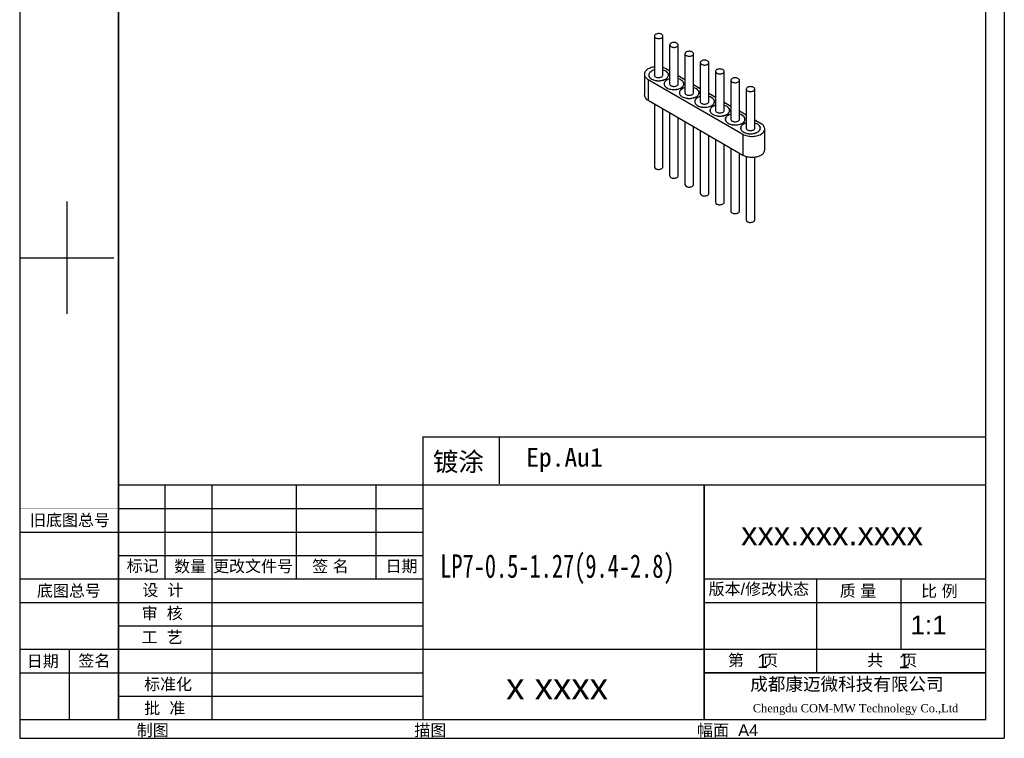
# Model space of a CAD drawing. Header units: inches. Extents: x 7 to 64.8, y 3.2 to 84.9.
# Tile 1 of 2: x 7 to 64.8, y 3.2 to 45.3. Entities that reach past the tile are written whole.
import ezdxf

# ---------------------------------------------------------------- set-up
doc = ezdxf.new("R2010")
doc.units = ezdxf.units.IN
doc.header["$MEASUREMENT"] = 0
doc.layers.add('图框层', color=1, linetype='Continuous')
doc.layers.add('零件外形图层', color=7, linetype='Continuous', lineweight=30)
doc.styles.add('SLDTEXTSTYLE6', font='txt', dxfattribs={"width": 0.7})
doc.styles.get("Standard").update_dxf_attribs({"font": 'arial.ttf'})
doc.styles.add('STYLE1', font='txt', dxfattribs={"height": 4})

msp = doc.modelspace()

# ---------------------------------------------------------------- linework, layer by layer
at = {"layer": '图框层', "color": 1}
for p, q in [((7.045, 84.857), (7.045, 3.182)), ((64.795, 84.857), (64.795, 3.182)), ((12.82, 83.757), (12.82, 4.282)), ((64.795, 57.633), (64.795, 3.182)), ((9.795, 34.67), (9.795, 28.07)), ((7.045, 31.37), (12.545, 31.37)), ((35.157, 20.851), (35.157, 18.101)), ((12.82, 18.032), (12.82, 4.282)), ((63.695, 18.032), (12.82, 18.032)), ((15.57, 12.532), (15.57, 18.032)), ((18.32, 4.282), (18.32, 18.032)), ((23.27, 12.532), (23.27, 18.032)), ((27.945, 12.532), (27.945, 18.032)), ((30.695, 4.282), (30.695, 18.032)), ((47.195, 4.282), (47.195, 18.032)), ((12.82, 4.832), (12.82, 17.207)), ((12.82, 16.657), (30.695, 16.657)), ((7.045, 15.282), (12.82, 15.282)), ((12.82, 15.282), (30.695, 15.282)), ((12.82, 13.907), (30.695, 13.907)), ((7.045, 12.532), (12.82, 12.532)), ((13.37, 12.532), (30.695, 12.532)), ((47.195, 12.532), (63.695, 12.532)), ((53.795, 7.032), (53.795, 12.532)), ((58.745, 8.407), (58.745, 12.532)), ((7.045, 11.157), (12.82, 11.157)), ((12.82, 11.157), (30.695, 11.157)), ((47.195, 11.157), (63.695, 11.157)), ((12.82, 9.782), (30.695, 9.782)), ((7.045, 8.407), (12.82, 8.407)), ((9.933, 8.407), (9.933, 4.282)), ((12.82, 8.407), (63.695, 8.407)), ((7.045, 7.032), (12.82, 7.032)), ((12.82, 7.032), (30.695, 7.032)), ((47.195, 7.032), (63.695, 7.032)), ((12.82, 5.657), (30.695, 5.657)), ((7.045, 4.282), (63.695, 4.282)), ((7.045, 3.182), (64.795, 3.182)), ((7.045, 3.182), (64.795, 3.182))]:
    msp.add_line(p, q, dxfattribs=at)
for points, const_width in [([(12.82, 83.757), (12.82, 4.282), (63.695, 4.282), (63.695, 83.757), (12.82, 83.757)], 0.0825), ([(30.695, 18.032), (30.695, 20.851), (63.695, 20.851)], 0.0825), ([(47.195, 18.032), (47.195, 4.282)], 0.0825), ([(7.045, 16.657), (12.82, 16.657)], 0.0275), ([(12.82, 12.532), (30.695, 12.532)], 0.0825), ([(47.195, 12.532), (63.695, 12.532)], 0.0825), ([(47.195, 7.032), (63.695, 7.032)], 0.0825)]:
    msp.add_lwpolyline(points, dxfattribs=dict(at, const_width=const_width))
at = {"layer": '图框层', "color": 1, "const_width": 0.0825}
msp.add_lwpolyline([(12.82, 83.757), (63.695, 83.757), (63.695, 4.282), (12.82, 4.282), (12.82, 83.757)], close=True, dxfattribs=at)
at = {"layer": '零件外形图层', "linetype": 'Continuous', "lineweight": 30}
for p, q in [((44.265, 44.37), (44.265, 42.055)), ((44.765, 42.055), (44.765, 44.37)), ((45.163, 43.852), (45.163, 41.536)), ((45.663, 41.536), (45.663, 43.852)), ((46.061, 43.333), (46.061, 41.018)), ((46.561, 41.018), (46.561, 43.333)), ((46.959, 42.815), (46.959, 40.5)), ((47.459, 40.5), (47.459, 42.815)), ((45.163, 42.322), (44.957, 42.441)), ((47.857, 42.297), (47.857, 39.981)), ((48.357, 39.981), (48.357, 42.297)), ((43.677, 42.135), (43.677, 40.91)), ((43.897, 41.829), (49.461, 38.616)), ((43.897, 41.829), (43.897, 40.604)), ((43.94, 42.084), (43.94, 42.04)), ((45.09, 42.04), (45.09, 42.084)), ((46.061, 41.804), (45.663, 42.033)), ((48.755, 41.778), (48.755, 39.463)), ((49.255, 39.463), (49.255, 41.778)), ((44.838, 41.565), (44.838, 41.522)), ((45.736, 41.047), (45.736, 41.003)), ((45.988, 41.522), (45.988, 41.565)), ((46.959, 41.285), (46.561, 41.515)), ((46.886, 41.003), (46.886, 41.047)), ((49.653, 41.26), (49.653, 38.944)), ((50.153, 38.944), (50.153, 41.26)), ((43.897, 40.604), (49.461, 37.391)), ((46.634, 40.529), (46.634, 40.485)), ((47.857, 40.767), (47.459, 40.997)), ((47.784, 40.485), (47.784, 40.529)), ((48.755, 40.248), (48.357, 40.478)), ((44.265, 40.391), (44.265, 36.695)), ((44.765, 36.695), (44.765, 40.102)), ((45.163, 39.873), (45.163, 36.176)), ((47.532, 40.01), (47.532, 39.966)), ((48.682, 39.966), (48.682, 40.01)), ((49.653, 39.73), (49.255, 39.96)), ((45.663, 36.176), (45.663, 39.584)), ((46.061, 39.354), (46.061, 35.658)), ((48.43, 39.492), (48.43, 39.448)), ((49.58, 39.448), (49.58, 39.492)), ((50.522, 39.228), (50.153, 39.441)), ((46.561, 35.658), (46.561, 39.066)), ((46.959, 38.836), (46.959, 35.139)), ((49.328, 38.973), (49.328, 38.929)), ((50.478, 38.929), (50.478, 38.973)), ((50.742, 37.698), (50.742, 38.922)), ((47.459, 35.139), (47.459, 38.547)), ((47.857, 38.317), (47.857, 34.621)), ((49.461, 38.616), (49.461, 37.391)), ((48.357, 34.621), (48.357, 38.029)), ((48.755, 37.799), (48.755, 34.103)), ((49.255, 34.103), (49.255, 37.51)), ((49.653, 37.311), (49.653, 33.584)), ((50.153, 33.584), (50.153, 37.275))]:
    msp.add_line(p, q, dxfattribs=at)
at = {"layer": '零件外形图层', "linetype": 'Continuous', "lineweight": 30, "flags": 128}
for points in [[(44.338, 44.268), (44.373, 44.252), (44.412, 44.239), (44.454, 44.23), (44.498, 44.226), (44.543, 44.227), (44.587, 44.232), (44.629, 44.242), (44.667, 44.255), (44.7, 44.273), (44.727, 44.293), (44.747, 44.316), (44.76, 44.341), (44.765, 44.367), (44.762, 44.393), (44.751, 44.418), (44.733, 44.441), (44.707, 44.463), (44.675, 44.481), (44.639, 44.496), (44.598, 44.506), (44.554, 44.513), (44.51, 44.514), (44.465, 44.512), (44.422, 44.504), (44.382, 44.492), (44.347, 44.477), (44.316, 44.458), (44.292, 44.436), (44.276, 44.412), (44.267, 44.386), (44.266, 44.36), (44.273, 44.335), (44.288, 44.311), (44.31, 44.288), (44.338, 44.268)], [(45.236, 43.75), (45.271, 43.733), (45.31, 43.72), (45.352, 43.712), (45.396, 43.708), (45.441, 43.708), (45.485, 43.714), (45.527, 43.723), (45.565, 43.737), (45.598, 43.754), (45.625, 43.775), (45.645, 43.798), (45.658, 43.823), (45.663, 43.849), (45.66, 43.874), (45.649, 43.899), (45.631, 43.923), (45.605, 43.944), (45.573, 43.963), (45.537, 43.977), (45.496, 43.988), (45.452, 43.994), (45.408, 43.996), (45.363, 43.993), (45.32, 43.986), (45.28, 43.974), (45.245, 43.958), (45.214, 43.939), (45.191, 43.917), (45.174, 43.893), (45.165, 43.868), (45.164, 43.842), (45.171, 43.817), (45.186, 43.792), (45.208, 43.77), (45.236, 43.75)], [(46.135, 43.231), (46.169, 43.215), (46.208, 43.202), (46.25, 43.193), (46.294, 43.189), (46.339, 43.19), (46.383, 43.195), (46.425, 43.205), (46.463, 43.219), (46.496, 43.236), (46.523, 43.257), (46.543, 43.28), (46.556, 43.304), (46.561, 43.33), (46.558, 43.356), (46.547, 43.381), (46.529, 43.405), (46.503, 43.426), (46.472, 43.444), (46.435, 43.459), (46.394, 43.47), (46.35, 43.476), (46.306, 43.478), (46.261, 43.475), (46.218, 43.467), (46.178, 43.456), (46.143, 43.44), (46.112, 43.421), (46.089, 43.399), (46.072, 43.375), (46.063, 43.35), (46.062, 43.324), (46.069, 43.298), (46.084, 43.274), (46.106, 43.251), (46.135, 43.231)], [(47.033, 42.713), (47.067, 42.696), (47.106, 42.684), (47.148, 42.675), (47.193, 42.671), (47.237, 42.672), (47.281, 42.677), (47.323, 42.686), (47.361, 42.7), (47.394, 42.718), (47.421, 42.738), (47.441, 42.761), (47.454, 42.786), (47.459, 42.812), (47.456, 42.838), (47.445, 42.863), (47.427, 42.886), (47.401, 42.907), (47.37, 42.926), (47.333, 42.94), (47.292, 42.951), (47.248, 42.957), (47.204, 42.959), (47.159, 42.956), (47.116, 42.949), (47.076, 42.937), (47.041, 42.921), (47.01, 42.902), (46.987, 42.88), (46.97, 42.856), (46.961, 42.831), (46.96, 42.805), (46.967, 42.78), (46.982, 42.755), (47.004, 42.733), (47.033, 42.713)], [(44.265, 42.558), (44.233, 42.553), (44.158, 42.539), (44.086, 42.521), (44.018, 42.498), (43.955, 42.471), (43.897, 42.441), (43.844, 42.407), (43.798, 42.371), (43.759, 42.331), (43.727, 42.29), (43.702, 42.247), (43.686, 42.203), (43.678, 42.158), (43.678, 42.112), (43.686, 42.067), (43.702, 42.023), (43.727, 41.98), (43.759, 41.938), (43.798, 41.899), (43.844, 41.862), (43.897, 41.829)], [(44.265, 42.386), (44.258, 42.384), (44.198, 42.364), (44.143, 42.341), (44.093, 42.314), (44.049, 42.283), (44.012, 42.25), (43.981, 42.214), (43.958, 42.177), (43.943, 42.138), (43.936, 42.099), (43.937, 42.059), (43.946, 42.02), (43.963, 41.981), (43.988, 41.944), (44.02, 41.909), (44.059, 41.877), (44.105, 41.847)], [(44.265, 42.383), (44.26, 42.381), (44.201, 42.362), (44.146, 42.339), (44.097, 42.312), (44.053, 42.281), (44.016, 42.248), (43.986, 42.213), (43.963, 42.176), (43.948, 42.138), (43.941, 42.099), (43.942, 42.059), (43.951, 42.02), (43.968, 41.982), (43.993, 41.946), (44.025, 41.911), (44.063, 41.879), (44.109, 41.849)], [(44.105, 41.847), (44.157, 41.821), (44.213, 41.798), (44.274, 41.78), (44.338, 41.765), (44.404, 41.755), (44.472, 41.75), (44.541, 41.749), (44.609, 41.753), (44.676, 41.762), (44.741, 41.775), (44.803, 41.793), (44.86, 41.815), (44.913, 41.84), (44.96, 41.869), (45.001, 41.901), (45.035, 41.935), (45.062, 41.972), (45.081, 42.01), (45.092, 42.049), (45.095, 42.089), (45.09, 42.128), (45.077, 42.167), (45.056, 42.205), (45.027, 42.241), (44.991, 42.275), (44.949, 42.306), (44.9, 42.334), (44.846, 42.359), (44.788, 42.379), (44.765, 42.386)], [(44.109, 41.849), (44.16, 41.823), (44.216, 41.801), (44.276, 41.782), (44.339, 41.768), (44.405, 41.758), (44.473, 41.753), (44.541, 41.752), (44.609, 41.756), (44.675, 41.765), (44.739, 41.778), (44.8, 41.796), (44.857, 41.817), (44.91, 41.842), (44.956, 41.871), (44.997, 41.903), (45.031, 41.937), (45.057, 41.973), (45.076, 42.011), (45.087, 42.05), (45.09, 42.089), (45.085, 42.128), (45.072, 42.167), (45.051, 42.204), (45.023, 42.24), (44.987, 42.273), (44.945, 42.304), (44.897, 42.332), (44.844, 42.356), (44.785, 42.377), (44.765, 42.383)], [(47.931, 42.194), (47.965, 42.178), (48.004, 42.165), (48.046, 42.157), (48.091, 42.153), (48.135, 42.153), (48.179, 42.158), (48.221, 42.168), (48.259, 42.182), (48.292, 42.199), (48.319, 42.22), (48.339, 42.243), (48.352, 42.268), (48.357, 42.293), (48.354, 42.319), (48.343, 42.344), (48.325, 42.368), (48.299, 42.389), (48.268, 42.407), (48.231, 42.422), (48.19, 42.433), (48.146, 42.439), (48.102, 42.441), (48.057, 42.438), (48.014, 42.43), (47.974, 42.419), (47.939, 42.403), (47.908, 42.384), (47.885, 42.362), (47.868, 42.338), (47.859, 42.313), (47.858, 42.287), (47.865, 42.261), (47.88, 42.237), (47.902, 42.214), (47.931, 42.194)], [(44.335, 41.98), (44.37, 41.963), (44.41, 41.95), (44.453, 41.941), (44.498, 41.937), (44.544, 41.938), (44.589, 41.943), (44.631, 41.953), (44.67, 41.967), (44.703, 41.985), (44.731, 42.006), (44.752, 42.029), (44.765, 42.054), (44.77, 42.081), (44.767, 42.107), (44.765, 42.113)], [(45.163, 41.868), (45.156, 41.866), (45.096, 41.846), (45.041, 41.822), (44.991, 41.795), (44.947, 41.765), (44.91, 41.731), (44.879, 41.696), (44.856, 41.658), (44.841, 41.62), (44.834, 41.58), (44.835, 41.541), (44.844, 41.501), (44.861, 41.463), (44.886, 41.426), (44.918, 41.391), (44.958, 41.358), (45.003, 41.329)], [(45.163, 41.864), (45.158, 41.863), (45.099, 41.843), (45.044, 41.82), (44.995, 41.793), (44.951, 41.763), (44.914, 41.73), (44.884, 41.695), (44.861, 41.658), (44.846, 41.619), (44.839, 41.58), (44.84, 41.541), (44.849, 41.502), (44.866, 41.464), (44.891, 41.427), (44.923, 41.392), (44.961, 41.36), (45.007, 41.331)], [(45.003, 41.329), (45.055, 41.302), (45.111, 41.28), (45.172, 41.261), (45.236, 41.247), (45.302, 41.237), (45.37, 41.232), (45.439, 41.231), (45.507, 41.235), (45.574, 41.244), (45.639, 41.257), (45.701, 41.275), (45.758, 41.296), (45.811, 41.322), (45.858, 41.351), (45.899, 41.383), (45.933, 41.417), (45.96, 41.454), (45.979, 41.492), (45.99, 41.531), (45.993, 41.57), (45.988, 41.61), (45.975, 41.649), (45.954, 41.687), (45.925, 41.723), (45.889, 41.757), (45.847, 41.788), (45.798, 41.816), (45.744, 41.84), (45.686, 41.861), (45.663, 41.868)], [(45.007, 41.331), (45.058, 41.305), (45.114, 41.282), (45.174, 41.264), (45.237, 41.249), (45.303, 41.24), (45.371, 41.234), (45.439, 41.234), (45.507, 41.238), (45.573, 41.247), (45.637, 41.26), (45.698, 41.277), (45.755, 41.299), (45.808, 41.324), (45.854, 41.353), (45.895, 41.384), (45.929, 41.418), (45.955, 41.455), (45.974, 41.492), (45.985, 41.531), (45.988, 41.57), (45.983, 41.61), (45.97, 41.648), (45.949, 41.686), (45.921, 41.721), (45.885, 41.755), (45.843, 41.786), (45.795, 41.814), (45.742, 41.838), (45.683, 41.858), (45.663, 41.864)], [(45.233, 41.461), (45.268, 41.444), (45.308, 41.431), (45.351, 41.423), (45.396, 41.419), (45.442, 41.419), (45.487, 41.424), (45.529, 41.434), (45.568, 41.448), (45.601, 41.466), (45.629, 41.487), (45.65, 41.511), (45.663, 41.536), (45.668, 41.562), (45.665, 41.588), (45.663, 41.594)], [(48.829, 41.676), (48.863, 41.659), (48.902, 41.647), (48.944, 41.638), (48.989, 41.634), (49.033, 41.635), (49.077, 41.64), (49.119, 41.65), (49.157, 41.663), (49.19, 41.681), (49.217, 41.701), (49.237, 41.724), (49.25, 41.749), (49.255, 41.775), (49.252, 41.801), (49.241, 41.826), (49.223, 41.849), (49.197, 41.871), (49.166, 41.889), (49.129, 41.904), (49.088, 41.914), (49.044, 41.921), (49, 41.922), (48.955, 41.919), (48.912, 41.912), (48.872, 41.9), (48.837, 41.885), (48.806, 41.866), (48.783, 41.844), (48.766, 41.82), (48.757, 41.794), (48.756, 41.768), (48.763, 41.743), (48.778, 41.718), (48.8, 41.696), (48.829, 41.676)], [(46.061, 41.349), (46.054, 41.347), (45.994, 41.327), (45.939, 41.304), (45.889, 41.277), (45.845, 41.246), (45.808, 41.213), (45.777, 41.177), (45.754, 41.14), (45.739, 41.101), (45.732, 41.062), (45.733, 41.022), (45.742, 40.983), (45.759, 40.945), (45.784, 40.908), (45.816, 40.873), (45.856, 40.84), (45.901, 40.81)], [(46.061, 41.346), (46.056, 41.345), (45.997, 41.325), (45.942, 41.302), (45.893, 41.275), (45.849, 41.245), (45.812, 41.212), (45.782, 41.176), (45.759, 41.139), (45.744, 41.101), (45.737, 41.062), (45.738, 41.022), (45.747, 40.983), (45.764, 40.945), (45.789, 40.909), (45.821, 40.874), (45.859, 40.842), (45.905, 40.812)], [(45.901, 40.81), (45.953, 40.784), (46.009, 40.761), (46.07, 40.743), (46.134, 40.728), (46.2, 40.718), (46.268, 40.713), (46.337, 40.713), (46.405, 40.717), (46.472, 40.725), (46.537, 40.739), (46.599, 40.756), (46.656, 40.778), (46.709, 40.803), (46.756, 40.832), (46.797, 40.864), (46.831, 40.899), (46.858, 40.935), (46.877, 40.973), (46.888, 41.012), (46.891, 41.052), (46.886, 41.092), (46.873, 41.131), (46.852, 41.168), (46.823, 41.204), (46.788, 41.238), (46.745, 41.269), (46.696, 41.297), (46.642, 41.322), (46.584, 41.343), (46.561, 41.349)], [(45.905, 40.812), (45.956, 40.786), (46.012, 40.764), (46.072, 40.745), (46.135, 40.731), (46.201, 40.721), (46.269, 40.716), (46.337, 40.715), (46.405, 40.72), (46.471, 40.728), (46.535, 40.741), (46.596, 40.759), (46.653, 40.78), (46.706, 40.805), (46.752, 40.834), (46.793, 40.866), (46.827, 40.9), (46.853, 40.936), (46.872, 40.974), (46.883, 41.013), (46.886, 41.052), (46.881, 41.091), (46.868, 41.13), (46.847, 41.167), (46.819, 41.203), (46.783, 41.237), (46.741, 41.267), (46.693, 41.295), (46.64, 41.32), (46.581, 41.34), (46.561, 41.346)], [(46.131, 40.943), (46.166, 40.926), (46.206, 40.913), (46.249, 40.904), (46.294, 40.9), (46.34, 40.901), (46.385, 40.906), (46.427, 40.916), (46.466, 40.93), (46.5, 40.948), (46.527, 40.969), (46.548, 40.992), (46.561, 41.018), (46.566, 41.044), (46.563, 41.07), (46.561, 41.076)], [(49.727, 41.158), (49.761, 41.141), (49.8, 41.128), (49.842, 41.12), (49.887, 41.116), (49.931, 41.116), (49.975, 41.121), (50.017, 41.131), (50.055, 41.145), (50.088, 41.162), (50.115, 41.183), (50.135, 41.206), (50.148, 41.231), (50.153, 41.256), (50.15, 41.282), (50.139, 41.307), (50.121, 41.331), (50.095, 41.352), (50.064, 41.37), (50.027, 41.385), (49.986, 41.396), (49.943, 41.402), (49.898, 41.404), (49.853, 41.401), (49.81, 41.394), (49.77, 41.382), (49.735, 41.366), (49.704, 41.347), (49.681, 41.325), (49.664, 41.301), (49.655, 41.276), (49.654, 41.25), (49.661, 41.224), (49.676, 41.2), (49.698, 41.177), (49.727, 41.158)], [(46.959, 40.831), (46.952, 40.829), (46.892, 40.809), (46.837, 40.785), (46.787, 40.758), (46.743, 40.728), (46.706, 40.695), (46.675, 40.659), (46.652, 40.622), (46.637, 40.583), (46.63, 40.544), (46.631, 40.504), (46.64, 40.465), (46.657, 40.426), (46.682, 40.389), (46.714, 40.354), (46.754, 40.322), (46.799, 40.292)], [(46.959, 40.828), (46.954, 40.826), (46.895, 40.807), (46.84, 40.783), (46.791, 40.756), (46.747, 40.726), (46.71, 40.693), (46.68, 40.658), (46.657, 40.621), (46.642, 40.582), (46.635, 40.543), (46.636, 40.504), (46.645, 40.465), (46.662, 40.427), (46.687, 40.39), (46.719, 40.356), (46.758, 40.323), (46.803, 40.294)], [(46.799, 40.292), (46.851, 40.266), (46.907, 40.243), (46.968, 40.224), (47.032, 40.21), (47.098, 40.2), (47.166, 40.195), (47.235, 40.194), (47.303, 40.198), (47.37, 40.207), (47.435, 40.22), (47.497, 40.238), (47.554, 40.26), (47.607, 40.285), (47.654, 40.314), (47.695, 40.346), (47.729, 40.38), (47.756, 40.417), (47.775, 40.455), (47.786, 40.494), (47.789, 40.534), (47.784, 40.573), (47.771, 40.612), (47.75, 40.65), (47.721, 40.686), (47.686, 40.72), (47.643, 40.751), (47.594, 40.779), (47.54, 40.804), (47.482, 40.824), (47.459, 40.831)], [(46.803, 40.294), (46.854, 40.268), (46.91, 40.245), (46.97, 40.227), (47.033, 40.213), (47.099, 40.203), (47.167, 40.198), (47.235, 40.197), (47.303, 40.201), (47.369, 40.21), (47.433, 40.223), (47.494, 40.24), (47.551, 40.262), (47.604, 40.287), (47.65, 40.316), (47.691, 40.347), (47.725, 40.381), (47.751, 40.418), (47.77, 40.455), (47.781, 40.494), (47.784, 40.534), (47.779, 40.573), (47.766, 40.611), (47.745, 40.649), (47.717, 40.685), (47.681, 40.718), (47.639, 40.749), (47.591, 40.777), (47.538, 40.801), (47.479, 40.822), (47.459, 40.828)], [(47.029, 40.425), (47.064, 40.408), (47.104, 40.395), (47.147, 40.386), (47.192, 40.382), (47.238, 40.382), (47.283, 40.388), (47.325, 40.397), (47.364, 40.412), (47.398, 40.429), (47.425, 40.45), (47.446, 40.474), (47.459, 40.499), (47.464, 40.525), (47.461, 40.552), (47.459, 40.558)], [(47.857, 40.312), (47.85, 40.31), (47.791, 40.291), (47.735, 40.267), (47.685, 40.24), (47.641, 40.209), (47.604, 40.176), (47.573, 40.141), (47.55, 40.103), (47.535, 40.065), (47.528, 40.025), (47.529, 39.985), (47.538, 39.946), (47.555, 39.908), (47.58, 39.871), (47.612, 39.836), (47.652, 39.803), (47.697, 39.773)], [(47.857, 40.309), (47.852, 40.308), (47.793, 40.288), (47.738, 40.265), (47.689, 40.238), (47.645, 40.208), (47.608, 40.175), (47.578, 40.14), (47.555, 40.102), (47.54, 40.064), (47.533, 40.025), (47.534, 39.986), (47.543, 39.947), (47.56, 39.909), (47.585, 39.872), (47.617, 39.837), (47.656, 39.805), (47.701, 39.775)], [(47.697, 39.773), (47.749, 39.747), (47.805, 39.724), (47.866, 39.706), (47.93, 39.691), (47.996, 39.682), (48.064, 39.676), (48.133, 39.676), (48.201, 39.68), (48.269, 39.689), (48.333, 39.702), (48.395, 39.719), (48.452, 39.741), (48.505, 39.767), (48.552, 39.795), (48.593, 39.827), (48.627, 39.862), (48.654, 39.898), (48.673, 39.936), (48.684, 39.976), (48.687, 40.015), (48.682, 40.055), (48.669, 40.094), (48.648, 40.131), (48.619, 40.167), (48.584, 40.201), (48.541, 40.233), (48.492, 40.261), (48.438, 40.285), (48.38, 40.306), (48.357, 40.312)], [(47.701, 39.775), (47.752, 39.749), (47.808, 39.727), (47.868, 39.708), (47.931, 39.694), (47.997, 39.684), (48.065, 39.679), (48.133, 39.679), (48.201, 39.683), (48.267, 39.691), (48.331, 39.704), (48.392, 39.722), (48.449, 39.743), (48.502, 39.769), (48.548, 39.797), (48.589, 39.829), (48.623, 39.863), (48.649, 39.899), (48.668, 39.937), (48.679, 39.976), (48.682, 40.015), (48.677, 40.054), (48.664, 40.093), (48.643, 40.13), (48.615, 40.166), (48.579, 40.2), (48.537, 40.231), (48.489, 40.258), (48.436, 40.283), (48.377, 40.303), (48.357, 40.309)], [(47.927, 39.906), (47.962, 39.889), (48.002, 39.876), (48.045, 39.867), (48.09, 39.863), (48.136, 39.864), (48.181, 39.869), (48.223, 39.879), (48.262, 39.893), (48.296, 39.911), (48.323, 39.932), (48.344, 39.955), (48.357, 39.981), (48.362, 40.007), (48.359, 40.033), (48.357, 40.039)], [(48.755, 39.794), (48.748, 39.792), (48.689, 39.772), (48.633, 39.749), (48.583, 39.721), (48.539, 39.691), (48.502, 39.658), (48.471, 39.622), (48.448, 39.585), (48.433, 39.546), (48.426, 39.507), (48.427, 39.467), (48.436, 39.428), (48.453, 39.389), (48.478, 39.352), (48.51, 39.317), (48.55, 39.285), (48.595, 39.255)], [(48.755, 39.791), (48.75, 39.789), (48.691, 39.77), (48.636, 39.746), (48.587, 39.719), (48.543, 39.689), (48.506, 39.656), (48.476, 39.621), (48.453, 39.584), (48.438, 39.546), (48.431, 39.507), (48.432, 39.467), (48.441, 39.428), (48.458, 39.39), (48.483, 39.353), (48.515, 39.319), (48.554, 39.286), (48.599, 39.257)], [(48.595, 39.255), (48.647, 39.229), (48.703, 39.206), (48.764, 39.187), (48.828, 39.173), (48.894, 39.163), (48.962, 39.158), (49.031, 39.157), (49.1, 39.161), (49.167, 39.17), (49.231, 39.183), (49.293, 39.201), (49.35, 39.223), (49.403, 39.248), (49.45, 39.277), (49.491, 39.309), (49.525, 39.343), (49.552, 39.38), (49.571, 39.418), (49.582, 39.457), (49.585, 39.497), (49.58, 39.536), (49.567, 39.575), (49.546, 39.613), (49.517, 39.649), (49.482, 39.683), (49.439, 39.714), (49.39, 39.742), (49.336, 39.767), (49.278, 39.787), (49.255, 39.794)], [(48.599, 39.257), (48.65, 39.231), (48.706, 39.209), (48.766, 39.19), (48.829, 39.176), (48.895, 39.166), (48.963, 39.161), (49.031, 39.16), (49.099, 39.164), (49.165, 39.173), (49.229, 39.186), (49.29, 39.204), (49.347, 39.225), (49.4, 39.25), (49.446, 39.279), (49.487, 39.31), (49.521, 39.345), (49.547, 39.381), (49.566, 39.419), (49.577, 39.457), (49.58, 39.497), (49.575, 39.536), (49.562, 39.575), (49.541, 39.612), (49.513, 39.648), (49.477, 39.681), (49.435, 39.712), (49.387, 39.74), (49.334, 39.764), (49.275, 39.785), (49.255, 39.791)], [(48.825, 39.388), (48.86, 39.371), (48.9, 39.358), (48.943, 39.349), (48.988, 39.345), (49.034, 39.346), (49.079, 39.351), (49.121, 39.361), (49.16, 39.375), (49.194, 39.392), (49.221, 39.413), (49.242, 39.437), (49.255, 39.462), (49.26, 39.488), (49.257, 39.515), (49.255, 39.521)], [(49.653, 39.275), (49.646, 39.273), (49.587, 39.254), (49.531, 39.23), (49.481, 39.203), (49.437, 39.173), (49.4, 39.139), (49.369, 39.104), (49.346, 39.066), (49.331, 39.028), (49.324, 38.988), (49.325, 38.949), (49.334, 38.909), (49.351, 38.871), (49.376, 38.834), (49.408, 38.799), (49.448, 38.766), (49.493, 38.737)], [(49.653, 39.272), (49.648, 39.271), (49.589, 39.251), (49.535, 39.228), (49.485, 39.201), (49.441, 39.171), (49.404, 39.138), (49.374, 39.103), (49.351, 39.066), (49.336, 39.027), (49.329, 38.988), (49.33, 38.949), (49.339, 38.91), (49.356, 38.872), (49.381, 38.835), (49.413, 38.8), (49.452, 38.768), (49.497, 38.739)], [(49.461, 38.616), (49.52, 38.586), (49.583, 38.559), (49.651, 38.537), (49.723, 38.518), (49.798, 38.504), (49.874, 38.495), (49.953, 38.49), (50.031, 38.49), (50.109, 38.495), (50.186, 38.504), (50.261, 38.518), (50.332, 38.537), (50.4, 38.559), (50.464, 38.586), (50.522, 38.616), (50.575, 38.65), (50.621, 38.687), (50.66, 38.726), (50.692, 38.767), (50.716, 38.81), (50.733, 38.855), (50.741, 38.9), (50.741, 38.945), (50.733, 38.99), (50.716, 39.034), (50.692, 39.078), (50.66, 39.119), (50.621, 39.158), (50.575, 39.195), (50.522, 39.228)], [(49.493, 38.737), (49.545, 38.71), (49.601, 38.688), (49.662, 38.669), (49.726, 38.655), (49.792, 38.645), (49.86, 38.639), (49.929, 38.639), (49.998, 38.643), (50.065, 38.652), (50.129, 38.665), (50.191, 38.683), (50.248, 38.704), (50.301, 38.73), (50.348, 38.759), (50.389, 38.79), (50.423, 38.825), (50.45, 38.861), (50.469, 38.9), (50.48, 38.939), (50.483, 38.978), (50.478, 39.018), (50.465, 39.057), (50.444, 39.095), (50.415, 39.131), (50.38, 39.165), (50.337, 39.196), (50.289, 39.224), (50.235, 39.248), (50.176, 39.269), (50.153, 39.275)], [(49.497, 38.739), (49.548, 38.713), (49.604, 38.69), (49.664, 38.672), (49.727, 38.657), (49.793, 38.648), (49.861, 38.642), (49.929, 38.642), (49.997, 38.646), (50.063, 38.654), (50.127, 38.668), (50.188, 38.685), (50.246, 38.707), (50.298, 38.732), (50.344, 38.76), (50.385, 38.792), (50.419, 38.826), (50.445, 38.862), (50.464, 38.9), (50.475, 38.939), (50.478, 38.978), (50.473, 39.018), (50.46, 39.056), (50.439, 39.094), (50.411, 39.129), (50.375, 39.163), (50.333, 39.194), (50.285, 39.222), (50.232, 39.246), (50.174, 39.266), (50.153, 39.272)], [(49.723, 38.869), (49.758, 38.852), (49.798, 38.839), (49.841, 38.831), (49.886, 38.826), (49.932, 38.827), (49.977, 38.832), (50.019, 38.842), (50.058, 38.856), (50.092, 38.874), (50.119, 38.895), (50.14, 38.919), (50.153, 38.944), (50.158, 38.97), (50.155, 38.996), (50.153, 39.002)], [(49.461, 37.391), (49.52, 37.361), (49.583, 37.334), (49.651, 37.312), (49.723, 37.293), (49.798, 37.279), (49.874, 37.27), (49.953, 37.265), (50.031, 37.265), (50.109, 37.27), (50.186, 37.279), (50.261, 37.293), (50.332, 37.312), (50.4, 37.334), (50.464, 37.361), (50.522, 37.391), (50.575, 37.425), (50.621, 37.462), (50.66, 37.501), (50.692, 37.542), (50.716, 37.585), (50.733, 37.63), (50.741, 37.675), (50.742, 37.698)], [(44.338, 36.593), (44.373, 36.576), (44.412, 36.563), (44.454, 36.555), (44.498, 36.551), (44.543, 36.551), (44.587, 36.556), (44.629, 36.566), (44.667, 36.58), (44.7, 36.597), (44.727, 36.618), (44.747, 36.641), (44.76, 36.666), (44.765, 36.691), (44.765, 36.695)], [(45.236, 36.074), (45.271, 36.058), (45.31, 36.045), (45.352, 36.036), (45.396, 36.032), (45.441, 36.033), (45.485, 36.038), (45.527, 36.048), (45.565, 36.061), (45.598, 36.079), (45.625, 36.1), (45.645, 36.123), (45.658, 36.147), (45.663, 36.173), (45.663, 36.176)], [(46.135, 35.556), (46.169, 35.539), (46.208, 35.526), (46.25, 35.518), (46.294, 35.514), (46.339, 35.514), (46.383, 35.52), (46.425, 35.529), (46.463, 35.543), (46.496, 35.561), (46.523, 35.581), (46.543, 35.604), (46.556, 35.629), (46.561, 35.655), (46.561, 35.658)], [(47.033, 35.037), (47.067, 35.021), (47.106, 35.008), (47.148, 35), (47.193, 34.995), (47.237, 34.996), (47.281, 35.001), (47.323, 35.011), (47.361, 35.025), (47.394, 35.042), (47.421, 35.063), (47.441, 35.086), (47.454, 35.111), (47.459, 35.136), (47.459, 35.139)], [(47.931, 34.519), (47.965, 34.502), (48.004, 34.49), (48.046, 34.481), (48.091, 34.477), (48.135, 34.478), (48.179, 34.483), (48.221, 34.492), (48.259, 34.506), (48.292, 34.524), (48.319, 34.544), (48.339, 34.567), (48.352, 34.592), (48.357, 34.618), (48.357, 34.621)], [(48.829, 34.001), (48.863, 33.984), (48.902, 33.971), (48.944, 33.963), (48.989, 33.959), (49.033, 33.959), (49.077, 33.964), (49.119, 33.974), (49.157, 33.988), (49.19, 34.005), (49.217, 34.026), (49.237, 34.049), (49.25, 34.074), (49.255, 34.099), (49.255, 34.103)], [(49.727, 33.482), (49.761, 33.466), (49.8, 33.453), (49.842, 33.444), (49.887, 33.44), (49.931, 33.441), (49.975, 33.446), (50.017, 33.456), (50.055, 33.469), (50.088, 33.487), (50.115, 33.507), (50.135, 33.53), (50.148, 33.555), (50.153, 33.581), (50.153, 33.584)]]:
    msp.add_lwpolyline(points, dxfattribs=at)
at = {"layer": '零件外形图层', "linetype": 'Continuous', "lineweight": 30}
for centre, radius, start, end in [((44.519, 41.663), 0.893, 60.62509, 74.00136), ((44.377, 42.086), 0.115, 166.65725, 248.61343), ((45.275, 41.568), 0.115, 166.65725, 248.61343), ((46.173, 41.05), 0.115, 166.65725, 248.61343), ((44.048, 40.945), 0.373, 185.32934, 245.9908), ((47.071, 40.531), 0.115, 166.65725, 248.61343), ((47.969, 40.013), 0.115, 166.65725, 248.61343), ((48.867, 39.494), 0.115, 166.65725, 248.61343), ((49.765, 38.976), 0.115, 166.65725, 248.61343), ((44.39, 36.707), 0.125, 185.50458, 245.81557), ((45.288, 36.188), 0.125, 185.50458, 245.81557), ((46.186, 35.67), 0.125, 185.50458, 245.81557), ((47.084, 35.151), 0.125, 185.50458, 245.81557), ((47.982, 34.633), 0.125, 185.50458, 245.81557), ((48.88, 34.115), 0.125, 185.50458, 245.81557), ((49.778, 33.596), 0.125, 185.50458, 245.81557)]:
    msp.add_arc(centre, radius, start, end, dxfattribs=at)

# ---------------------------------------------------------------- texts
at = {"layer": '图框层', "color": 1}
for s, height, p in [('旧底图总号', 0.6875, (7.635, 15.637)), ('xxx.xxx.xxxx', 1.375, (49.357, 14.504)), ('标记', 0.6875, (13.31, 12.954)), ('数量', 0.6875, (16.095, 12.922)), ('更改文件号', 0.6875, (18.376, 12.934)), ('签 名', 0.6875, (24.19, 12.934)), ('日期', 0.6875, (28.496, 12.934)), ('底图总号', 0.6875, (8.042, 11.494)), ('设  计', 0.6875, (14.227, 11.534)), ('质 量', 0.6875, (55.142, 11.487)), ('比 例', 0.6875, (59.914, 11.478)), ('审  核', 0.6875, (14.187, 10.175)), ('工  艺', 0.6875, (14.184, 8.768)), ('日期', 0.6875, (7.449, 7.369)), ('签名', 0.6875, (10.475, 7.39)), ('第    页', 0.6875, (48.586, 7.418)), ('共    页', 0.6875, (56.748, 7.418)), ('标准化', 0.6875, (14.331, 6.014)), ('批  准', 0.6875, (14.337, 4.609)), ('制图', 0.6875, (13.898, 3.316)), ('描图', 0.6875, (30.186, 3.316)), ('幅面  A4', 0.6875, (46.773, 3.316))]:
    msp.add_text(s, height=height, dxfattribs=at).set_placement(p)
at = {"layer": '图框层', "linetype": 'Continuous', "insert": (36.747, 20.219), "char_height": 1.1, "attachment_point": 1, "style": 'STYLE1'}
msp.add_mtext_dynamic_manual_height_columns('Ep.Au1', width=23.48875, gutter_width=5.5, heights=[0], dxfattribs=at)
at = {"layer": '图框层', "color": 1}
for s, insert, char_height, width, attachment_point in [('镀涂', (32.768, 19.347), 1.1, 6.05, 5), ('版本/修改状态', (47.447, 12.282), 0.6875, 6.59545, 1), ('1:1', (59.284, 10.382), 1.1, 4.95, 1), ('1', (50.292, 8.127), 0.825, 1.1385, 1), ('1', (58.597, 8.117), 0.825, 1.53725, 1), ('{\\fSimHei|b0|i0|c134|p2;\\H0.4106x;成都康迈微科技有限公司}', (49.89, 6.739), 1.84189, 32.42228, 1), ('{\\fTimes New Roman|b0|i0|c0|p18;\\H0.4546x;Chengdu COM-MW Technolegy Co.,Ltd}', (50.044, 5.188), 1.05863, 42.87331, 1)]:
    msp.add_mtext(s, dxfattribs=dict(at, insert=insert, char_height=char_height, width=width, attachment_point=attachment_point))
at = {"layer": '图框层', "color": 1, "insert": (38.579, 13.101), "char_height": 1.375, "width": 23.47488, "attachment_point": 5, "style": 'SLDTEXTSTYLE6'}
msp.add_mtext('LP7-0.5-1.27(9.4-2.8)', dxfattribs=at)
at = {"layer": '图框层', "color": 5, "insert": (38.56, 5.459), "char_height": 1.54, "width": 21.175, "attachment_point": 8}
msp.add_mtext('x xxxx        ', dxfattribs=at)

doc.saveas('drawing.dxf')
